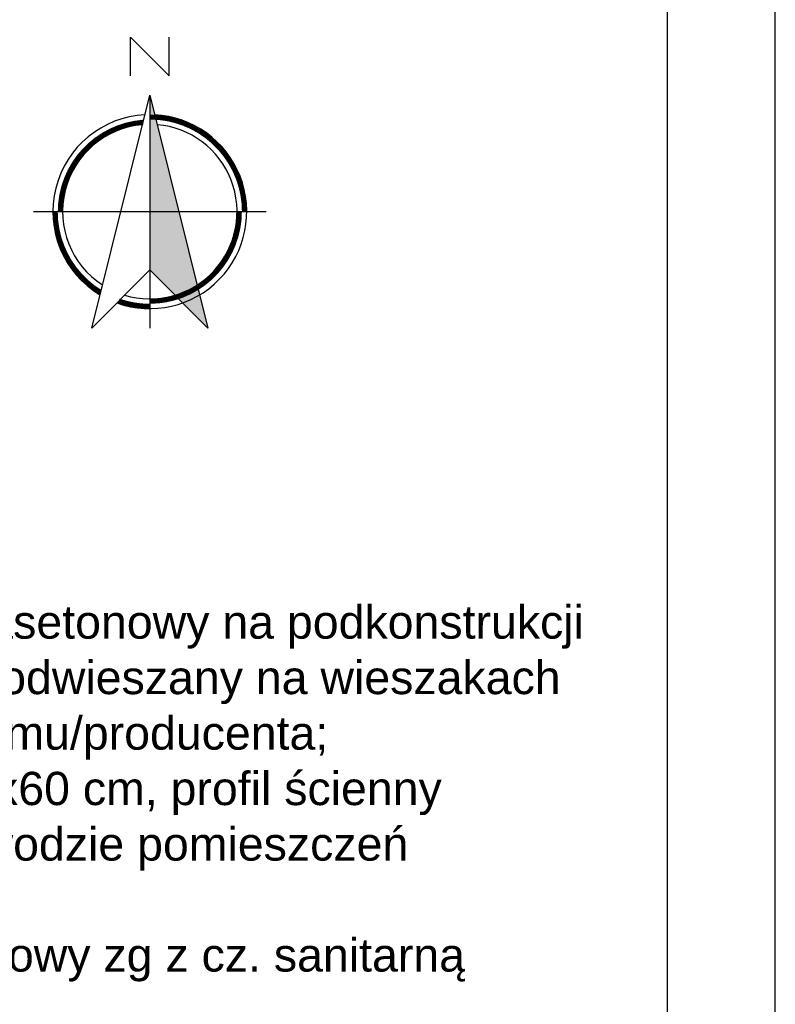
# Model space of a CAD drawing. Header units: millimetres. Extents: x -5941 to 19721, y -9230 to 6433.
# Tile 81 of 204: x 7259 to 7750, y -7196 to -6557. Entities that reach past the tile are written whole.
import ezdxf

# ---------------------------------------------------------------- set-up
doc = ezdxf.new("R2010")
doc.units = ezdxf.units.MM
doc.layers.add('.OPIS', color=62, linetype='Continuous', lineweight=5)
doc.layers.add('ceco.net 3', color=7, linetype='Continuous')
doc.styles.add('Opisowy', font='arial.ttf', dxfattribs={"width": 0.8})

# ---------------------------------------------------------------- blocks, each defined once
blk = doc.blocks.new('Ceco[1].NET-Symbols-North-Arrows-Tm-3')
at = {"layer": 'ceco.net 3'}
for p, q in [((0, 7.992), (0, 0)), ((-3.996, 3.996), (3.996, 3.996))]:
    blk.add_line(p, q, dxfattribs=at)
blk.add_lwpolyline([(-0.666, 8.658), (-0.666, 9.99), (0.666, 8.658), (0.666, 9.99)], dxfattribs=at)
blk.add_lwpolyline([(0, 7.992), (1.998, 0), (0, 1.998), (-1.998, 0)], close=True, dxfattribs=at)
for points, const_width in [([(-0.231, 7.068, 0.392385), (-3.08, 3.996, 1)], 0.166), ([(3.247, 3.996, 0.414214), (0, 7.243, 1)], 0.167), ([(-1.692, 1.225, -0.261393), (-3.247, 3.996, -1)], 0.167), ([(3.08, 3.996, -0.414214), (0, 0.916, -1)], 0.166), ([(0, 0.749, -0.083997), (-1.068, 0.93, -1)], 0.167)]:
    blk.add_lwpolyline(points, format="xyb", dxfattribs=dict(at, const_width=const_width))
for radius, start, end in [(3.33, 92.8842, 239.0434), (3.33, 250.1041, 87.1158), (2.997, 94.8313, 237.0962), (2.997, 253.1255, 85.1687)]:
    blk.add_arc((0, 3.996), radius, start, end, dxfattribs=at)
blk.add_solid([(0, 7.992), (1.998, 0), (0, 1.998)], dxfattribs=at)

msp = doc.modelspace()

# ---------------------------------------------------------------- linework, layer by layer
for points in [[(3551.557, -9037.467), (7749.802, -9037.467), (7749.802, -6067.467), (3551.557, -6067.467)], [(3701.557, -8967.467), (7679.802, -8967.467), (7679.802, -6137.467), (3701.557, -6137.467)]]:
    msp.add_lwpolyline(points, close=True)

# ---------------------------------------------------------------- block references
at = {"layer": 'ceco.net 3', "xscale": 18.90000000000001, "yscale": 18.90000000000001, "zscale": 18.90000000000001}
msp.add_blockref('Ceco[1].NET-Symbols-North-Arrows-Tm-3', (7343.637, -6757.059), dxfattribs=at)

# ---------------------------------------------------------------- texts
at = {"layer": '.OPIS', "color": 0, "insert": (6976.485, -6865.01), "char_height": 21.6, "width": 662.67636, "attachment_point": 1, "style": 'Opisowy'}
msp.add_mtext('{\\W1;LEGENDA:^I\\P\\Psufit podwieszany kasetonowy na podkonstrukcji \\Pz profili stalowych, podwieszany na wieszakach \\Pwg wybranego systemu/producenta; \\Pkasetony o wym. 60x60 cm, profil ścienny krawędziowy po obwodzie pomieszczeń\\P\\Pklimatyzator kasetonowy zg z cz. sanitarną\\P\\Pkratka wentylacyjna w stropie\\Pprzedłużona do sufitu podwieszonego\\P\\fArial|b0|i0|c0|p34;\\PUWAGA. \\PPlan sufitów skoordynować z instalacjami sanitarnymi oraz elektrycznymi. Przed zamówieniem wymiary sprawdzić w naturze. }', dxfattribs=at)

doc.saveas('drawing.dxf')
